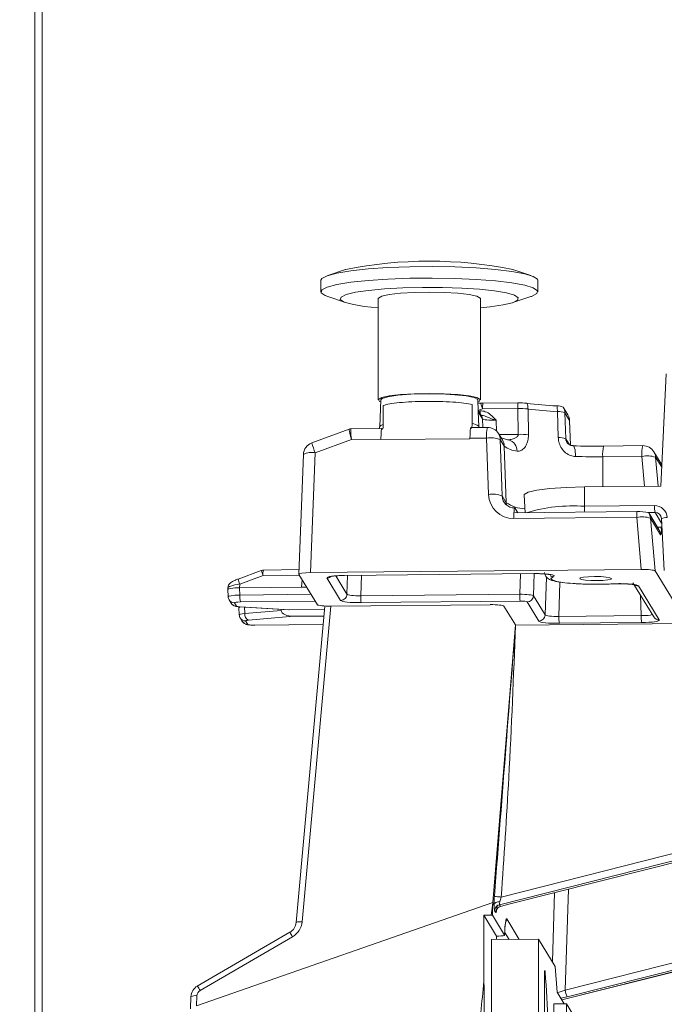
# Model space of a CAD drawing. Header units: millimetres. Extents: x 0 to 1118, y 0 to 864.
# Tile 84 of 256: x 449 to 461, y 294 to 313. Entities that reach past the tile are written whole.
import ezdxf

# ---------------------------------------------------------------- set-up
doc = ezdxf.new("R2010")
doc.units = ezdxf.units.MM
doc.styles.add('SLDTEXTSTYLE3', font='TXT', dxfattribs={"width": 0.605})
doc.dimstyles.new('SLDDIMSTYLE0', dxfattribs={"dimtxt": 3.175, "dimasz": 3.302, "dimexe": 0, "dimexo": 0.0625, "dimgap": 0.79375, "dimtad": 0, "dimtih": 1, "dimtoh": 1, "dimdec": 1, "dimlfac": 4, "dimrnd": 1e-09, "dimzin": 12, "dimdsep": 46, "dimtxsty": 'SLDTEXTSTYLE3', "dimsah": 1, "dimcen": 0.09, "dimadec": 0, "dimazin": 3, "dimtfac": 1, "dimtofl": 0, "dimtmove": 0, "dimatfit": 3, "dimfxl": 1, "dimfrac": 2, "dimtolj": 1, "dimtzin": 12, "dimarcsym": 0})

# ---------------------------------------------------------------- blocks, each defined once
blk = doc.blocks.new('_D_12')
at = {"color": 7, "linetype": 'Continuous', "lineweight": 0}
for p, q in [((520.817, 345.837), (559.739, 345.837)), ((558.139, 345.837), (558.139, 312.211)), ((558.139, 273.712), (558.139, 307.339)), ((443.176, 273.712), (559.739, 273.712))]:
    blk.add_line(p, q, dxfattribs=at)
for points in [[(558.139, 345.837), (557.631, 342.535), (558.647, 342.535)], [(558.139, 273.712), (558.647, 277.014), (557.631, 277.014)]]:
    blk.add_solid(points, dxfattribs=at)
at = {"color": 7, "linetype": 'Continuous', "lineweight": 0, "insert": (552.682, 311.431), "char_height": 3.175, "attachment_point": 1, "style": 'SLDTEXTSTYLE3'}
blk.add_mtext('288.5', dxfattribs=at)
blk = doc.blocks.new('_D_13')
at = {"color": 7, "linetype": 'Continuous', "lineweight": 0}
for p, q in [((441.576, 275.312), (441.576, 357.886)), ((519.351, 346.187), (519.351, 357.886)), ((441.576, 356.286), (475.007, 356.286)), ((519.351, 356.286), (485.921, 356.286))]:
    blk.add_line(p, q, dxfattribs=at)
for points in [[(441.576, 356.286), (444.878, 355.778), (444.878, 356.794)], [(519.351, 356.286), (516.049, 356.794), (516.049, 355.778)]]:
    blk.add_solid(points, dxfattribs=at)
at = {"color": 7, "linetype": 'Continuous', "lineweight": 0, "insert": (475.007, 357.942), "char_height": 3.175, "attachment_point": 1, "style": 'SLDTEXTSTYLE3'}
blk.add_mtext('311.1', dxfattribs=at)

msp = doc.modelspace()

# ---------------------------------------------------------------- linework, layer by layer
at = {"color": 9, "linetype": 'Continuous', "lineweight": 0}
for p, q in [((448.805, 278.5), (448.805, 401.675)), ((455.634, 305.422), (455.632, 305.049)), ((457.377, 305.066), (457.379, 305.439)), ((457.581, 305.355), (457.496, 305.324)), ((458.271, 305.362), (457.581, 305.355)), ((458.278, 304.855), (458.271, 305.362)), ((458.472, 305.352), (458.48, 304.845)), ((457.495, 305.295), (457.505, 305.014)), ((457.578, 305.159), (457.495, 305.295)), ((457.583, 304.99), (457.578, 305.159)), ((459.063, 304.793), (459.047, 305.3)), ((459.194, 305.274), (459.211, 304.767)), ((459.286, 305.124), (459.194, 305.274)), ((457.505, 305.014), (457.52, 304.99)), ((457.846, 305.13), (457.853, 304.921)), ((459.304, 304.644), (459.286, 305.124)), ((459.286, 305.122), (459.286, 305.124)), ((455.009, 304.755), (454.299, 304.493)), ((455.588, 304.761), (455.009, 304.755)), ((455.588, 304.752), (457.333, 304.769)), ((455.588, 304.761), (455.588, 304.752)), ((457.66, 304.781), (457.333, 304.778)), ((457.333, 304.769), (457.333, 304.778)), ((457.696, 303.678), (457.66, 304.781)), ((457.905, 304.852), (458.278, 304.855)), ((457.928, 304.752), (457.964, 303.649)), ((458.006, 304.625), (457.928, 304.752)), ((459.211, 304.767), (459.276, 304.66)), ((458.045, 303.517), (458.006, 304.625)), ((454.299, 304.493), (454.21, 302.147)), ((459.935, 303.83), (459.937, 304.417)), ((460.704, 304.424), (459.937, 304.417)), ((460.754, 303.838), (460.704, 304.424)), ((460.971, 304.408), (461.02, 303.841)), ((461.092, 304.211), (460.971, 304.408)), ((459.576, 303.446), (459.575, 303.827)), ((457.964, 303.649), (458.045, 303.517)), ((458.045, 303.517), (458.051, 303.471)), ((460.95, 303.459), (459.576, 303.446)), ((460.604, 303.23), (458.193, 303.206)), ((460.691, 302.21), (460.604, 303.23)), ((460.821, 303.325), (460.96, 303.326)), ((460.871, 303.214), (460.96, 302.181)), ((461.069, 302.89), (460.871, 303.214)), ((460.96, 303.326), (461.09, 303.113)), ((461.094, 303.04), (461.008, 303.039)), ((453.278, 302.093), (452.822, 301.924)), ((453.988, 302.1), (453.278, 302.093)), ((454.703, 302.083), (454.923, 301.723)), ((454.875, 302.092), (458.583, 302.129)), ((454.876, 302.091), (454.875, 302.092)), ((454.923, 301.723), (454.935, 302.092)), ((455.205, 302.095), (455.192, 301.694)), ((458.308, 301.724), (458.321, 302.125)), ((458.59, 302.137), (458.576, 301.695)), ((458.807, 301.318), (458.831, 302.06)), ((452.822, 301.924), (452.819, 301.849)), ((454.033, 301.861), (454.046, 302.006)), ((454.799, 301.602), (454.53, 302.042)), ((459.097, 301.961), (459.076, 301.289)), ((460.634, 301.887), (461.042, 301.22)), ((452.819, 301.849), (452.824, 301.708)), ((452.824, 301.708), (454.22, 301.722)), ((455.192, 301.694), (458.308, 301.724)), ((458.576, 301.695), (458.807, 301.318)), ((460.688, 301.305), (460.673, 301.708)), ((452.719, 301.556), (452.76, 301.489)), ((452.831, 301.476), (453.803, 301.417)), ((454.302, 301.587), (452.834, 301.573)), ((452.916, 301.469), (452.92, 301.347)), ((454.605, 301.489), (454.042, 295.304)), ((458.317, 301.589), (455.201, 301.559)), ((458.683, 301.197), (458.452, 301.575)), ((452.92, 301.347), (453.631, 301.408)), ((459.076, 301.289), (460.688, 301.305)), ((452.937, 301.2), (452.978, 301.133)), ((453.112, 301.118), (454.458, 301.131)), ((460.697, 301.169), (459.085, 301.154)), ((468.018, 298.205), (457.912, 295.641)), ((457.947, 295.792), (467.979, 298.336)), ((458.119, 295.66), (468.042, 298.165)), ((458.949, 294.526), (458.992, 295.88)), ((459.262, 295.948), (459.198, 293.969)), ((457.838, 295.489), (457.817, 295.524)), ((457.912, 295.641), (457.933, 295.606)), ((458.053, 295.365), (458.299, 294.963)), ((458.101, 294.961), (458.013, 295.104)), ((459.198, 293.969), (464.161, 295.222)), ((453.856, 295.014), (452.043, 293.961)), ((458.011, 295.044), (458.011, 295.053)), ((458.011, 295.053), (458.011, 295.051)), ((459.133, 293.778), (464.18, 295.046)), ((464.174, 295.083), (459.236, 293.837)), ((451.981, 293.858), (451.973, 293.659))]:
    msp.add_line(p, q, dxfattribs=at)
at = {"color": 7, "linetype": 'Continuous', "lineweight": 15}
for p, q in [((448.951, 401.675), (448.951, 278.5)), ((454.897, 308.087), (454.546, 307.968)), ((458.528, 307.968), (458.176, 308.087)), ((454.412, 307.875), (454.412, 307.649)), ((458.662, 307.649), (458.662, 307.875)), ((454.546, 307.556), (454.897, 307.437)), ((455.537, 307.514), (455.537, 305.53)), ((457.537, 305.53), (457.537, 307.514)), ((458.176, 307.437), (458.528, 307.556)), ((461.18, 306.038), (461.074, 303.841)), ((455.584, 305.53), (455.566, 305.005)), ((457.496, 305.319), (457.489, 305.53)), ((457.583, 305.466), (458.274, 305.473)), ((459.16, 305.389), (459.252, 305.239)), ((457.563, 305.207), (457.498, 305.314)), ((454.966, 304.959), (454.232, 304.687)), ((455.605, 304.971), (455, 304.965)), ((455.566, 305.001), (455.566, 305.005)), ((457.677, 304.991), (457.35, 304.988)), ((457.358, 304.977), (457.352, 304.986)), ((459.304, 304.644), (459.286, 305.122)), ((457.97, 304.745), (457.892, 304.872)), ((460.721, 304.634), (459.953, 304.627)), ((454.069, 304.462), (453.98, 302.115)), ((461.094, 304.257), (460.936, 304.515)), ((461.074, 303.841), (459.575, 303.827)), ((458.394, 303.665), (458.412, 303.32)), ((458.271, 303.318), (458.212, 303.414)), ((460.606, 303.341), (458.195, 303.317)), ((461.037, 302.992), (460.839, 303.316)), ((461.085, 303.209), (461.142, 302.19)), ((461.009, 303.038), (461.094, 303.039)), ((461.031, 303.001), (461.037, 302.992)), ((453.244, 302.19), (452.788, 302.021)), ((453.983, 302.205), (453.286, 302.198)), ((454.345, 301.518), (453.98, 302.113)), ((454.21, 302.147), (460.691, 302.21)), ((454.876, 302.091), (458.584, 302.128)), ((458.584, 302.128), (458.583, 302.129)), ((460.96, 302.181), (461.591, 301.15)), ((454.033, 301.861), (452.819, 301.849)), ((454.134, 301.862), (454.033, 301.861)), ((460.527, 301.945), (460.936, 301.279)), ((452.589, 301.848), (452.588, 301.818)), ((452.588, 301.817), (452.594, 301.677)), ((452.612, 301.615), (452.611, 301.617)), ((452.612, 301.615), (452.653, 301.547)), ((452.831, 301.476), (452.823, 301.475)), ((452.823, 301.475), (453.768, 301.418)), ((454.491, 301.492), (453.927, 295.295)), ((457.729, 301.519), (454.613, 301.489)), ((458.223, 301.121), (457.997, 301.49)), ((452.806, 301.461), (452.812, 301.321)), ((453.88, 301.291), (452.991, 301.214)), ((453.63, 301.426), (453.631, 301.408)), ((453.803, 301.417), (454.485, 301.424)), ((454.473, 301.297), (453.88, 301.291)), ((452.83, 301.259), (452.829, 301.261)), ((452.83, 301.259), (452.872, 301.191)), ((453.112, 301.118), (453.114, 301.117)), ((453.114, 301.117), (454.458, 301.13)), ((457.779, 295.685), (458.223, 301.121)), ((458.226, 301.117), (458.223, 301.121)), ((461.591, 301.15), (458.226, 301.117)), ((458.12, 295.659), (468.043, 298.164)), ((457.779, 295.685), (451.973, 293.659)), ((457.779, 295.685), (457.805, 295.642)), ((458.025, 295.633), (458.12, 295.659)), ((458.12, 295.659), (458.119, 295.66)), ((453.928, 295.294), (453.927, 295.295)), ((457.75, 295.436), (457.605, 295.435)), ((457.608, 294.144), (457.605, 295.435)), ((457.605, 295.435), (457.855, 295.027)), ((458.011, 295.044), (457.772, 295.434)), ((453.803, 295.102), (451.99, 294.049)), ((458.679, 294.967), (457.756, 294.958)), ((457.756, 294.958), (457.756, 290.667)), ((457.854, 294.959), (457.855, 295.027)), ((457.896, 295.027), (457.855, 295.027)), ((458.011, 295.043), (458.011, 295.051)), ((458.679, 294.967), (458.679, 290.676)), ((459.006, 294.432), (458.679, 294.967)), ((459.134, 293.777), (464.18, 295.045)), ((459.041, 293.929), (459.006, 294.432)), ((458.792, 292.983), (458.792, 294.242)), ((451.991, 294.048), (451.99, 294.049)), ((451.866, 293.843), (451.856, 293.604)), ((459.181, 293.7), (459.041, 293.929)), ((459.227, 293.7), (458.977, 293.698)), ((458.977, 290.97), (458.977, 293.698)), ((459.227, 293.7), (459.227, 290.972)), ((459.808, 292.75), (459.227, 293.7))]:
    msp.add_line(p, q, dxfattribs=at)
at = {"color": 7, "linetype": 'Continuous', "lineweight": 15, "flags": 128}
for points in [[(458.662, 307.875), (458.655, 307.895), (458.575, 307.95), (458.406, 308.002), (458.154, 308.048), (457.833, 308.087), (457.454, 308.116), (457.036, 308.135), (456.595, 308.143), (456.152, 308.138), (455.726, 308.122), (455.335, 308.096), (454.997, 308.059), (454.726, 308.015), (454.534, 307.964), (454.43, 307.91), (454.412, 307.875)], [(454.546, 307.556), (454.498, 307.574), (454.418, 307.629), (454.43, 307.685), (454.534, 307.739), (454.726, 307.79), (454.997, 307.834), (455.335, 307.871), (455.726, 307.897), (456.152, 307.913), (456.595, 307.917), (457.036, 307.91), (457.454, 307.891), (457.833, 307.862), (458.154, 307.823), (458.406, 307.777), (458.575, 307.725), (458.655, 307.67), (458.655, 307.67)], [(458.281, 307.531), (458.208, 307.58), (458.05, 307.625), (457.817, 307.665), (457.519, 307.697), (457.172, 307.72), (456.793, 307.732), (456.402, 307.734), (456.017, 307.725), (455.658, 307.705), (455.343, 307.676), (455.088, 307.638), (454.906, 307.594), (454.806, 307.546), (454.792, 307.497), (454.866, 307.448), (455.023, 307.403), (455.257, 307.363), (455.537, 307.333)], [(457.537, 307.514), (457.534, 307.524), (457.467, 307.56), (457.317, 307.593), (457.098, 307.618), (456.829, 307.635), (456.534, 307.64), (456.24, 307.634), (455.971, 307.618), (455.753, 307.592), (455.605, 307.56), (455.539, 307.523), (455.537, 307.514)], [(458.655, 307.67), (458.643, 307.614), (458.539, 307.559), (458.528, 307.556)], [(457.537, 307.333), (457.73, 307.352), (457.985, 307.39), (458.167, 307.434), (458.268, 307.482), (458.281, 307.531)], [(457.534, 305.54), (457.467, 305.576), (457.317, 305.609), (457.098, 305.634), (456.829, 305.651), (456.534, 305.656), (456.24, 305.65), (455.971, 305.634), (455.753, 305.608), (455.605, 305.576), (455.539, 305.539), (455.562, 305.502), (455.583, 305.492)], [(455.584, 305.53), (455.611, 305.558), (455.725, 305.593), (455.919, 305.621), (456.173, 305.641), (456.463, 305.65), (456.76, 305.647), (457.035, 305.632), (457.262, 305.608), (457.417, 305.576), (457.486, 305.539), (457.489, 305.53)], [(457.49, 305.492), (457.512, 305.502), (457.534, 305.54)], [(457.508, 304.989), (457.508, 304.991), (457.505, 305.014)], [(459.575, 303.827), (459.219, 303.817), (458.901, 303.794), (458.645, 303.762), (458.472, 303.721), (458.396, 303.676), (458.394, 303.665)], [(458.212, 303.414), (458.209, 303.416), (458.207, 303.414), (458.205, 303.407), (458.202, 303.397), (458.2, 303.382), (458.198, 303.364), (458.197, 303.342), (458.195, 303.317)], [(460.11, 302.033), (460.077, 302.048), (460.001, 302.06), (459.895, 302.068), (459.774, 302.069), (459.657, 302.065), (459.561, 302.056), (459.501, 302.042), (459.487, 302.027), (459.519, 302.012), (459.595, 302), (459.701, 301.993), (459.822, 301.991), (459.94, 301.995), (460.035, 302.004), (460.095, 302.018), (460.11, 302.033)], [(457.779, 295.685), (457.775, 295.544), (457.772, 295.434)]]:
    msp.add_lwpolyline(points, dxfattribs=at)
at = {"color": 9, "linetype": 'Continuous', "lineweight": 0, "flags": 128}
for points in [[(455.566, 305.005), (455.566, 305.007), (455.568, 305.013), (455.573, 305.019), (455.58, 305.025), (455.589, 305.031), (455.601, 305.037), (455.615, 305.043), (455.632, 305.049)], [(459.353, 304.632), (459.357, 304.631), (459.367, 304.624), (459.376, 304.607), (459.385, 304.582), (459.392, 304.55), (459.397, 304.511), (459.4, 304.468), (459.402, 304.422)], [(458.966, 302.066), (458.92, 302.035), (458.944, 302.004), (459.037, 301.975), (459.191, 301.95), (459.395, 301.932), (459.63, 301.921), (459.88, 301.92), (460.122, 301.927)], [(457.75, 295.436), (457.766, 295.576), (457.779, 295.685)]]:
    msp.add_lwpolyline(points, dxfattribs=at)
at = {"color": 7, "linetype": 'Continuous', "lineweight": 15}
for centre, radius, start, end in [((456.537, 299.812), 8.436, 78.793, 101.207), ((457.599, 303.833), 1.633, 90.5475, 92.0333), ((458.297, 304.159), 1.314, 83.4231, 91.0163), ((459.452, 313.374), 7.973, 262.7641, 266.9922), ((459.048, 305.13), 0.282, 66.5934, 93.0348), ((459.037, 305.113), 0.25, 2.1565, 30.267), ((457.679, 304.741), 0.25, 31.4866, 90.5589), ((454.319, 304.453), 0.25, 110.3007, 177.8258), ((459.798, 320.617), 15.993, 268.3817, 270.5656), ((460.723, 304.384), 0.25, 31.4866, 90.5589), ((460.662, 302.767), 0.577, 72.1323, 95.5294), ((453.287, 302.073), 0.125, 90.5589, 110.3007), ((444.388, 293.095), 14.471, 356.8747, 4.8755)]:
    msp.add_arc(centre, radius, start, end, dxfattribs=at)
at = {"color": 9, "linetype": 'Continuous', "lineweight": 0}
for centre, radius, start, end in [((467.652, 309.052), 10.729, 199.533, 200.1587), ((460.071, 305.353), 2.49, 177.3965, 179.955), ((460.761, 305.36), 2.49, 177.3965, 179.955), ((458.314, 304.179), 1.184, 82.3549, 92.0845), ((458.175, 305.347), 0.297, 0.9602, 23.3213), ((459.458, 313.12), 7.831, 262.7641, 266.9922), ((458.563, 305.298), 0.484, 0.3396, 13.6645), ((458.949, 305.266), 0.245, 1.9885, 30.2511), ((456.728, 305.315), 0.807, 355.9016, 0.2166), ((457.48, 305.156), 0.098, 1.9845, 31.4731), ((459.073, 305.024), 0.278, 64.2832, 95.345), ((459.041, 305.116), 0.245, 1.9885, 30.2511), ((457.356, 304.832), 0.236, 50.853, 84.9183), ((458.257, 304.839), 0.6, 165.3053, 185.5338), ((457.74, 304.267), 0.521, 68.8126, 98.8492), ((457.683, 304.744), 0.245, 1.9845, 31.4731), ((458.322, 303.676), 1.18, 82.3055, 92.0997), ((459.089, 304.514), 0.28, 64.3529, 95.3841), ((456.654, 305.419), 2.53, 196.8147, 201.476), ((457.761, 304.617), 0.245, 1.9845, 31.4731), ((458.295, 304.989), 0.464, 231.5007, 265.3986), ((458.034, 304.531), 0.223, 358.7445, 73.5581), ((460.533, 304.474), 0.6, 165.3053, 185.5338), ((461.3, 304.482), 0.6, 165.3053, 185.5338), ((454.23, 304.133), 0.367, 79.0797, 116.0438), ((459.798, 318.457), 14.041, 268.3817, 270.5656), ((460.809, 303.935), 0.5, 71.0326, 102.0996), ((460.727, 304.387), 0.245, 5.0091, 31.4778), ((457.776, 303.163), 0.521, 68.8126, 98.8492), ((458.431, 304.084), 0.686, 235.7186, 268.0348), ((459.349, 300.306), 3.148, 85.8652, 106.785), ((460.606, 303.438), 1.03, 179.5574, 185.9556), ((461.537, 303.435), 0.587, 177.5977, 190.6628), ((460.683, 303.204), 2.49, 177.3965, 179.955), ((463.093, 303.228), 2.49, 177.3965, 179.955), ((460.708, 302.74), 0.5, 71.0326, 102.0996), ((460.627, 303.192), 0.245, 5.0132, 30.2554), ((461.191, 302.873), 0.352, 88.5226, 107.5433), ((460.825, 302.869), 0.245, 5.0132, 30.2554), ((454.455, 302.556), 1.265, 196.8147, 201.476), ((453.576, 302.122), 0.3, 165.3053, 185.5338), ((454.529, 302.168), 0.126, 270.5886, 302.5107), ((458.972, 302.184), 0.118, 236.2063, 267.2645), ((453.999, 302.387), 1.265, 196.8147, 201.476), ((460.633, 302.011), 0.124, 239.9755, 270.6064), ((453.421, 301.683), 0.597, 177.5448, 190.5897), ((454.798, 301.728), 0.126, 270.5197, 357.7696), ((455.789, 301.668), 0.597, 177.5448, 190.5897), ((458.905, 301.699), 0.597, 177.5448, 190.5897), ((458.45, 301.7), 0.126, 270.5197, 357.7696), ((452.717, 301.679), 0.123, 211.5895, 270.7181), ((452.759, 301.612), 0.123, 211.5895, 270.7181), ((453.051, 301.331), 0.132, 173.2064, 242.839), ((458.682, 301.323), 0.126, 270.5197, 357.7696), ((459.673, 301.263), 0.597, 177.5448, 190.5897), ((461.285, 301.279), 0.597, 177.5448, 190.5897), ((461.041, 301.343), 0.123, 211.5895, 270.7181), ((452.935, 301.323), 0.123, 211.5895, 270.7181), ((452.977, 301.256), 0.123, 211.5895, 270.7181), ((453.998, 295.125), 0.185, 76.1933, 112.4913), ((457.928, 295.369), 0.125, 328.0242, 357.9439), ((452.545, 294.282), 1.501, 29.1534, 33.0792), ((450.732, 293.23), 1.501, 29.1534, 33.0792), ((460.235, 294.198), 1.062, 192.4489, 199.8462), ((451.946, 293.678), 0.183, 79.0797, 116.0438)]:
    msp.add_arc(centre, radius, start, end, dxfattribs=at)
at = {"color": 7, "linetype": 'Continuous', "lineweight": 15}
for centre, major_axis, ratio, start_param, end_param in [((457.943, 305.442), (0.73, 0.005), 0.043316, 2.153606, 2.237627), ((458.213, 303.66), (0.229, 0.101), 0.97954, 2.762454, 4.298344), ((460.961, 303.2), (0.012, 0.125), 0.991712, 4.868744, 6.387181), ((454.23, 302.115), (0.25, 0), 0.126175, 1.649167, 3.218746), ((460.709, 302.178), (0.251, 0), 0.125858, 0.076856, 1.644611), ((453.953, 301.987), (1.004, 0), 0.125741, 4.792348, 4.893742), ((452.838, 301.818), (0.25, 0), 0.126175, 1.649167, 3.218746), ((453.057, 301.461), (0.25, 0), 0.126135, 2.707609, 3.218708), ((454.594, 301.521), (0.25, 0), 0.126222, 3.218721, 4.788299), ((457.748, 301.488), (0.25, 0), 0.126222, 0.077128, 1.646707), ((453.88, 301.415), (0.249, 0.003), 0.497419, 3.170052, 4.705942), ((458.152, 295.614), (0.379, 0.093), 0.135452, 1.623804, 2.153701), ((453.679, 295.313), (0.227, 0.106), 0.981998, 4.802455, 5.762386), ((458.04, 294.993), (0.009, 0.375), 0.080758, 1.150728, 1.411788), ((457.886, 295.043), (0.125, 0), 0.126175, 4.79076, 6.360338), ((452.115, 293.835), (0.22, 0.12), 0.986784, 1.59999, 2.612281)]:
    msp.add_ellipse(centre, major_axis=major_axis, ratio=ratio, start_param=start_param, end_param=end_param, dxfattribs=at)
at = {"color": 9, "linetype": 'Continuous', "lineweight": 0}
for centre, major_axis, ratio, start_param, end_param in [((457.827, 305.158), (0.25, -0.003), 0.111386, 3.219666, 4.789244), ((455.028, 304.715), (-0.062, 0.244), 0.035226, 6.143699, 7.679589), ((455.028, 304.715), (-0.029, 0.25), 0.058803, 6.150129, 7.686018), ((458.194, 303.7), (0.447, 0.223), 0.984419, 2.717258, 4.253148), ((460.951, 303.21), (0.151, 0.2), 0.994104, 5.418667, 6.937103), ((461.026, 303.386), (-0.048, 0.5), 0.064919, 3.009041, 3.938832), ((454.904, 302.045), (0.375, 0), 0.126175, 1.649167, 3.218746), ((452.841, 301.889), (0.252, 0.042), 0.150835, 1.622996, 3.192574), ((452.843, 301.681), (0.25, 0.005), 0.110245, 1.646473, 3.216051), ((455.173, 301.73), (0.25, 0.004), 0.14475, 3.215741, 4.785319), ((458.327, 301.697), (0.25, -0.004), 0.10759, 0.079482, 1.64906), ((452.843, 301.557), (0.125, 0), 0.126175, 1.649167, 3.218746), ((452.885, 301.49), (0.125, 0), 0.126162, 3.218694, 4.265188), ((455.173, 301.606), (0.375, 0), 0.126222, 3.218721, 4.788299), ((458.327, 301.573), (0.125, 0), 0.126222, 0.077128, 1.646707), ((453.062, 301.325), (0.25, 0.005), 0.117532, 2.169739, 3.216234), ((459.057, 301.325), (0.25, 0.004), 0.14475, 3.215741, 4.785319), ((460.668, 301.34), (0.25, -0.005), 0.14197, 4.794076, 5.983757), ((453.062, 301.201), (0.125, 0), 0.126135, 2.172214, 3.218708), ((453.103, 301.134), (0.125, 0), 0.126222, 3.218721, 4.788299), ((459.057, 301.201), (0.375, 0), 0.126222, 3.218721, 4.788299), ((460.668, 301.216), (0.375, 0), 0.126175, 4.79076, 6.360338), ((457.833, 295.789), (0.018, 0.262), 0.081845, 1.490201, 2.166384), ((457.958, 295.78), (0.049, 0.141), 0.089967, 1.522607, 2.190757), ((453.67, 295.333), (0.336, 0.167), 0.984419, 4.776746, 5.736677), ((458.04, 294.993), (0.009, 0.375), 0.080758, 6.159083, 7.433913), ((452.105, 293.855), (0.112, 0.056), 0.984419, 1.635154, 2.647445), ((459.181, 294.005), (0.253, 0.098), 0.148565, 4.097668, 4.720696), ((459.211, 293.885), (0.378, 0.094), 0.135679, 4.420253, 4.74562)]:
    msp.add_ellipse(centre, major_axis=major_axis, ratio=ratio, start_param=start_param, end_param=end_param, dxfattribs=at)
for points in [[(455.634, 305.422), (455.672, 305.432), (455.748, 305.453), (455.947, 305.478), (456.19, 305.496), (456.462, 305.503), (456.74, 305.501), (457, 305.489), (457.228, 305.468), (457.329, 305.448), (457.379, 305.439)], [(455.608, 304.969), (455.605, 304.969), (455.6, 304.97), (455.594, 304.926), (455.59, 304.854), (455.589, 304.792), (455.588, 304.761)], [(457.333, 304.778), (457.334, 304.809), (457.334, 304.871), (457.339, 304.943), (457.345, 304.987), (457.35, 304.986), (457.352, 304.986)]]:
    msp.add_open_spline(points, degree=3, dxfattribs=at)
at = {"color": 7, "linetype": 'Continuous', "lineweight": 15}
for points, knots in [([(457.495, 305.295), (457.495, 305.295), (457.498, 305.299), (457.503, 305.306), (457.496, 305.31), (457.493, 305.311)], [0, 0, 0, 0, 0.014257, 0.588797, 1, 1, 1, 1]), ([(457.495, 305.295), (457.495, 305.295), (457.496, 305.303), (457.495, 305.311), (457.495, 305.319)], [0, 0, 0, 0, 0.040177, 1, 1, 1, 1]), ([(455.002, 304.964), (455, 304.965), (454.988, 304.967), (454.977, 304.962), (454.967, 304.958)], [0, 0, 0, 0, 0.122324, 1, 1, 1, 1]), ([(455.563, 305.016), (455.564, 305.013), (455.569, 304.997), (455.561, 304.982), (455.554, 304.97)], [0, 0, 0, 0, 0.2133192, 1, 1, 1, 1]), ([(458.095, 304.746), (458.063, 304.753), (458.01, 304.765), (457.983, 304.774), (457.972, 304.778)], [0, 0, 0, 0, 0.588424, 1, 1, 1, 1]), ([(459.354, 304.634), (459.339, 304.635), (459.306, 304.637), (459.264, 304.664), (459.237, 304.69), (459.23, 304.706), (459.229, 304.708)], [0, 0, 0, 0, 0.308, 0.690107, 0.963249, 1, 1, 1, 1]), ([(454.593, 302.068), (454.593, 302.067), (454.592, 302.067), (454.603, 302.071), (454.634, 302.076), (454.698, 302.084), (454.784, 302.09), (454.849, 302.091), (454.876, 302.091)], [0, 0, 0, 0, 0.0293742, 0.1365712, 0.2965415, 0.5220919, 0.8002788, 1, 1, 1, 1]), ([(458.61, 302.127), (458.631, 302.127), (458.696, 302.128), (458.792, 302.122), (458.874, 302.114), (458.911, 302.107), (458.925, 302.103), (458.923, 302.104), (458.922, 302.104)], [0, 0, 0, 0, 0.145505, 0.440737, 0.691646, 0.879672, 0.990258, 1, 1, 1, 1]), ([(458.797, 302.149), (458.799, 302.13), (458.803, 302.091), (458.839, 302.048), (458.884, 302.015), (458.957, 301.987), (459.084, 301.96), (459.293, 301.936), (459.539, 301.921), (459.806, 301.917), (460.005, 301.92), (460.107, 301.925), (460.128, 301.926)], [0, 0, 0, 0, 0.039585, 0.082085, 0.130662, 0.214926, 0.376234, 0.519937, 0.670954, 0.820096, 0.961321, 1, 1, 1, 1]), ([(452.788, 302.021), (452.77, 302.014), (452.73, 301.999), (452.68, 301.975), (452.644, 301.952), (452.613, 301.921), (452.593, 301.886), (452.592, 301.86), (452.591, 301.849)], [0, 0, 0, 0, 0.189335, 0.417805, 0.609076, 0.749041, 0.891047, 1, 1, 1, 1]), ([(460.571, 301.905), (460.57, 301.906), (460.566, 301.907), (460.528, 301.915), (460.454, 301.923), (460.332, 301.929), (460.248, 301.931), (460.121, 301.925), (460.248, 301.931), (460.332, 301.929), (460.454, 301.923), (460.528, 301.915), (460.566, 301.907), (460.57, 301.906), (460.571, 301.905)], [0, 0, 0, 0, 0.042034, 0.112523, 0.211239, 0.328801, 0.444754, 0.5, 0.555246, 0.671199, 0.788761, 0.887477, 0.957966, 1, 1, 1, 1]), ([(452.595, 301.676), (452.596, 301.663), (452.597, 301.642), (452.608, 301.623), (452.612, 301.615)], [0, 0, 0, 0, 0.5857003, 1, 1, 1, 1]), ([(452.653, 301.547), (452.663, 301.535), (452.678, 301.515), (452.707, 301.498), (452.732, 301.488), (452.767, 301.48), (452.8, 301.477), (452.823, 301.475)], [0, 0, 0, 0, 0.2144903, 0.3448083, 0.477104, 0.6396647, 1, 1, 1, 1]), ([(452.813, 301.32), (452.814, 301.308), (452.815, 301.286), (452.826, 301.267), (452.83, 301.259)], [0, 0, 0, 0, 0.5807, 1, 1, 1, 1]), ([(452.872, 301.191), (452.881, 301.179), (452.897, 301.158), (452.926, 301.141), (452.951, 301.131), (452.986, 301.124), (453.033, 301.119), (453.084, 301.117), (453.108, 301.117), (453.114, 301.117)], [0, 0, 0, 0, 0.16521, 0.262207, 0.361639, 0.485869, 0.748847, 0.947255, 1, 1, 1, 1]), ([(458.226, 301.117), (458.187, 300.122), (458.117, 298.346), (457.999, 296.572), (457.947, 295.792)], [0, 0, 0, 0, 0.560099, 1, 1, 1, 1]), ([(457.919, 295.702), (457.905, 295.701), (457.876, 295.698), (457.841, 295.684), (457.814, 295.666), (457.808, 295.65), (457.805, 295.643)], [0, 0, 0, 0, 0.250265, 0.500353, 0.750263, 1, 1, 1, 1]), ([(457.805, 295.642), (457.805, 295.642), (457.805, 295.642), (457.805, 295.643), (457.805, 295.643)], [0, 0, 0, 0, 0.5284566, 1, 1, 1, 1]), ([(457.772, 295.434), (457.772, 295.434), (457.771, 295.434), (457.767, 295.435), (457.761, 295.436), (457.755, 295.436), (457.752, 295.436), (457.75, 295.436)], [0, 0, 0, 0, 0.218359, 0.436755, 0.654337, 0.871607, 1, 1, 1, 1]), ([(458.016, 295.141), (458.018, 295.176), (458.023, 295.242), (458.03, 295.296), (458.035, 295.319), (458.035, 295.318), (458.035, 295.318)], [0, 0, 0, 0, 0.3933951, 0.7315004, 0.9196994, 1, 1, 1, 1]), ([(457.627, 291.301), (457.626, 291.341), (457.624, 291.577), (457.62, 292.169), (457.613, 293.077), (457.61, 293.788), (457.608, 294.144)], [0, 0, 0, 0, 0.041975, 0.248765, 0.624275, 1, 1, 1, 1])]:
    msp.add_open_spline(points, degree=3, knots=knots, dxfattribs=at)
at = {"color": 9, "linetype": 'Continuous', "lineweight": 0}
for points, knots in [([(457.535, 305.318), (457.569, 305.314), (457.643, 305.306), (457.739, 305.243), (457.803, 305.179), (457.836, 305.141), (457.846, 305.131), (457.846, 305.13)], [0, 0, 0, 0, 0.268918, 0.590383, 0.888248, 0.996267, 1, 1, 1, 1]), ([(457.846, 305.13), (457.845, 305.13), (457.83, 305.136), (457.777, 305.154), (457.692, 305.184), (457.615, 305.22), (457.569, 305.227), (457.557, 305.229)], [0, 0, 0, 0, 0.005211, 0.155537, 0.538426, 0.874828, 1, 1, 1, 1]), ([(455.632, 305.049), (455.632, 305.043), (455.632, 305.027), (455.631, 304.997), (455.625, 304.967), (455.619, 304.954), (455.615, 304.958), (455.613, 304.96)], [0, 0, 0, 0, 0.073535, 0.170081, 0.449489, 0.79526, 1, 1, 1, 1]), ([(457.358, 304.977), (457.36, 304.975), (457.364, 304.971), (457.369, 304.983), (457.373, 305.012), (457.375, 305.042), (457.376, 305.056), (457.377, 305.063), (457.377, 305.066)], [0, 0, 0, 0, 0.186715, 0.535963, 0.823928, 0.923502, 0.964162, 1, 1, 1, 1]), ([(458.07, 304.75), (458.087, 304.75), (458.131, 304.751), (458.193, 304.769), (458.242, 304.794), (458.266, 304.817), (458.276, 304.834), (458.279, 304.846), (458.278, 304.854), (458.278, 304.855)], [0, 0, 0, 0, 0.215941, 0.536867, 0.766866, 0.85571, 0.920602, 0.982654, 1, 1, 1, 1]), ([(458.48, 304.845), (458.479, 304.824), (458.478, 304.769), (458.455, 304.68), (458.406, 304.591), (458.334, 304.527), (458.283, 304.526), (458.258, 304.526)], [0, 0, 0, 0, 0.111143, 0.292622, 0.504617, 0.755857, 1, 1, 1, 1]), ([(459.402, 304.422), (459.37, 304.425), (459.3, 304.434), (459.205, 304.49), (459.128, 304.576), (459.076, 304.68), (459.067, 304.755), (459.063, 304.793)], [0, 0, 0, 0, 0.171613, 0.388473, 0.592567, 0.793444, 1, 1, 1, 1]), ([(459.211, 304.767), (459.211, 304.759), (459.213, 304.746), (459.219, 304.725), (459.226, 304.715), (459.23, 304.708)], [0, 0, 0, 0, 0.358255, 0.612324, 1, 1, 1, 1]), ([(458.583, 302.129), (458.619, 302.128), (458.698, 302.128), (458.811, 302.122), (458.908, 302.112), (458.97, 302.098), (458.995, 302.082), (458.976, 302.071), (458.966, 302.066)], [0, 0, 0, 0, 0.147223, 0.317572, 0.487912, 0.658454, 0.829232, 1, 1, 1, 1]), ([(460.122, 301.927), (460.144, 301.928), (460.206, 301.931), (460.315, 301.931), (460.437, 301.926), (460.539, 301.916), (460.612, 301.902), (460.627, 301.892), (460.634, 301.887)], [0, 0, 0, 0, 0.098909, 0.278985, 0.45902, 0.639213, 0.819611, 1, 1, 1, 1]), ([(457.813, 295.811), (457.889, 296.803), (458.025, 298.574), (458.165, 300.34), (458.226, 301.117)], [0, 0, 0, 0, 0.5599, 1, 1, 1, 1]), ([(457.947, 295.792), (457.93, 295.793), (457.893, 295.796), (457.848, 295.802), (457.821, 295.807), (457.816, 295.81), (457.813, 295.811)], [0, 0, 0, 0, 0.270296, 0.5624204, 0.7897018, 1, 1, 1, 1]), ([(457.919, 295.702), (457.917, 295.694), (457.914, 295.677), (457.911, 295.659), (457.91, 295.646), (457.911, 295.643), (457.912, 295.641)], [0, 0, 0, 0, 0.273048, 0.529146, 0.770562, 1, 1, 1, 1]), ([(457.817, 295.524), (457.815, 295.527), (457.813, 295.533), (457.81, 295.557), (457.807, 295.591), (457.806, 295.625), (457.805, 295.642)], [0, 0, 0, 0, 0.2229455, 0.4464601, 0.7226534, 1, 1, 1, 1]), ([(457.912, 295.641), (457.899, 295.637), (457.874, 295.628), (457.843, 295.599), (457.822, 295.564), (457.818, 295.537), (457.817, 295.524)], [0, 0, 0, 0, 0.243316, 0.5, 0.756684, 1, 1, 1, 1]), ([(457.869, 295.636), (457.865, 295.596), (457.858, 295.533), (457.847, 295.486), (457.841, 295.488), (457.838, 295.489)], [0, 0, 0, 0, 0.454723, 0.710645, 1, 1, 1, 1]), ([(457.933, 295.606), (457.921, 295.602), (457.895, 295.593), (457.864, 295.564), (457.843, 295.529), (457.84, 295.502), (457.838, 295.489)], [0, 0, 0, 0, 0.2433156, 0.5, 0.7566844, 1, 1, 1, 1]), ([(457.394, 291.319), (457.422, 291.847), (457.47, 292.79), (457.566, 293.73), (457.608, 294.144)], [0, 0, 0, 0, 0.5596324, 1, 1, 1, 1])]:
    msp.add_open_spline(points, degree=3, knots=knots, dxfattribs=at)
at = {"color": 7, "linetype": 'Continuous', "lineweight": 15}
msp.add_open_spline([(458.792, 294.242), (458.792, 294.253), (458.792, 294.275), (458.793, 294.304), (458.795, 294.327), (458.797, 294.344), (458.799, 294.352), (458.802, 294.352), (458.804, 294.343), (458.806, 294.331), (458.807, 294.325)], degree=3, dxfattribs=at)

# ---------------------------------------------------------------- dimensions: what is measured, and where the dimension line sits
at = {"color": 7, "linetype": 'Continuous', "lineweight": 0}
dim = msp.add_linear_dim(base=(519.351, 356.286), p1=(441.576, 273.712), p2=(519.351, 344.587), dimstyle='SLDDIMSTYLE0', dxfattribs=at)
dim.commit()
dim.dimension.update_dxf_attribs({"geometry": '_D_13', "text_midpoint": (480.464, 356.286), "dimtype": 160})
dim = msp.add_linear_dim(base=(558.139, 345.837), p1=(441.576, 273.712), p2=(519.217, 345.837), angle=90, dimstyle='SLDDIMSTYLE0', dxfattribs=at)
dim.commit()
dim.dimension.update_dxf_attribs({"geometry": '_D_12', "text_midpoint": (558.139, 309.775), "dimtype": 160})

doc.saveas('drawing.dxf')
